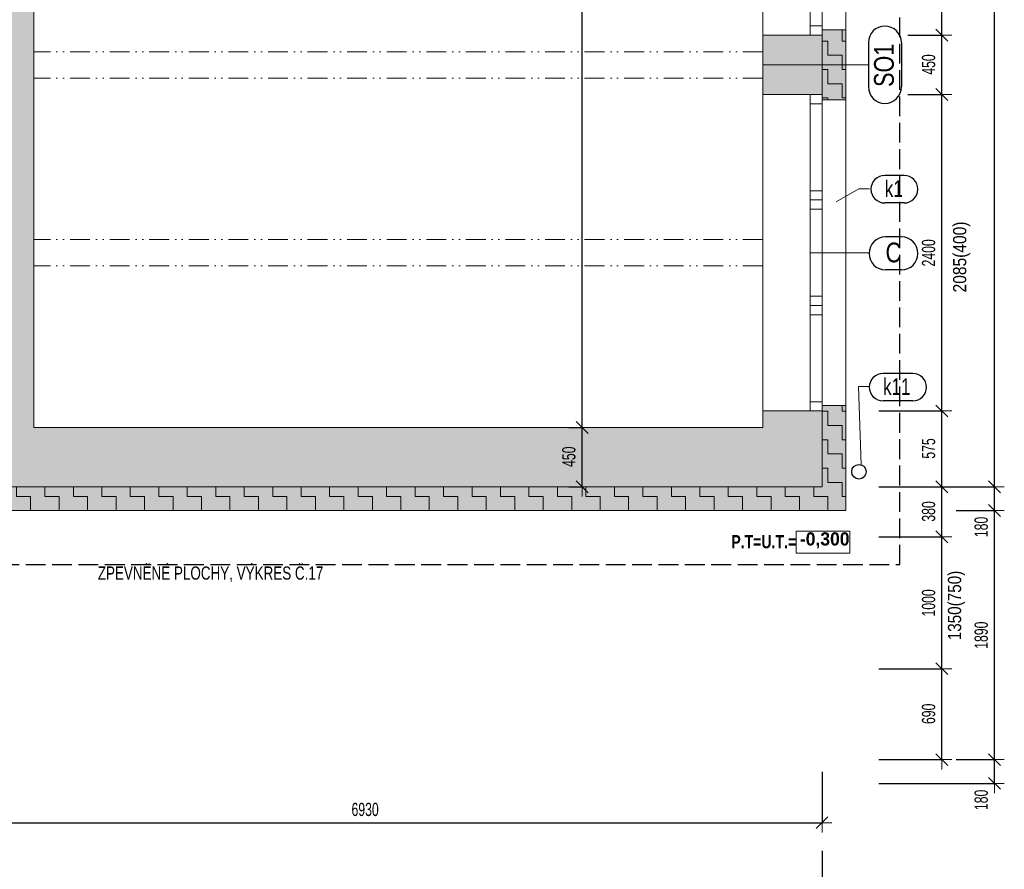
# Model space of a CAD drawing. Header units: millimetres. Extents: x -19372 to 59327, y -69634 to -42168.
# Tile 36 of 44: x 17521 to 24990, y -60498 to -54054. Entities that reach past the tile are written whole.
import ezdxf

# ---------------------------------------------------------------- set-up
doc = ezdxf.new("R2010")
doc.units = ezdxf.units.MM
doc.header["$PDMODE"] = 65
doc.linetypes.add('Carkovana 2x_1', pattern=[200, 150, -50])
doc.linetypes.add('JIS_09_15', pattern=[300, 150, -50, 0, -50, 0, -50])
for name, color, linetype, lineweight in [('XR$10$ZPEVNĚNÉ PLOCHY - ČÁRKOVANĚ_1', 7, 'Continuous', 25), ('XR$2$1.NP - STÁVAJÍCÍ_1', 7, 'Continuous', 25), ('XR$3$KOTY_1', 7, 'Continuous', 25), ('XR$5$OKNA + IZOLANT_1', 7, 'Continuous', 25), ('XR$7$1.NP - FILING_1', 7, 'Continuous', 25), ('XR$8$1.NP - NÁVRH_1', 7, 'Continuous', 25)]:
    doc.layers.add(name, color=color, linetype=linetype, lineweight=lineweight)
doc.styles.add('ARIAL', font='ARIAL.TTF')
doc.styles.add('ARIALNARROW', font='ARIALN.TTF')
doc.dimstyles.new('DIMSTYLE_10', dxfattribs={"dimtxt": 100, "dimasz": 150, "dimexe": 0, "dimexo": 0, "dimgap": 50, "dimtad": 2, "dimdec": 0, "dimrnd": 5, "dimzin": 12, "dimdsep": 46, "dimtxsty": 'ARIALNARROW', "dimblk1": 'ALL_ML_STRICH', "dimblk2": 'ALL_ML_STRICH', "dimsah": 1, "dimcen": 0, "dimclrd": 6, "dimclre": 6, "dimclrt": 6, "dimadec": 0, "dimazin": 0, "dimtfac": 1, "dimtdec": 0, "dimtix": 1, "dimtmove": 2, "dimatfit": 3, "dimfxl": 0, "dimtvp": 1.2, "dimtzin": 0, "dimlwd": 0, "dimlwe": 13, "dimarcsym": 0})
doc.dimstyles.new('DIMSTYLE_3', dxfattribs={"dimtxt": 100, "dimasz": 150, "dimexe": 0, "dimexo": 0, "dimgap": 50, "dimtad": 2, "dimdec": 0, "dimrnd": 5, "dimdsep": 46, "dimtxsty": 'ARIALNARROW', "dimblk1": 'ALL_ML_STRICH', "dimblk2": 'ALL_ML_STRICH', "dimsah": 1, "dimcen": 0, "dimclrd": 6, "dimclre": 6, "dimclrt": 6, "dimadec": 0, "dimazin": 0, "dimtfac": 1, "dimtdec": 0, "dimtix": 1, "dimtmove": 2, "dimatfit": 3, "dimfxl": 0, "dimtzin": 0, "dimlwd": 0, "dimlwe": 13, "dimarcsym": 0})
doc.dimstyles.new('DIMSTYLE_5', dxfattribs={"dimtxt": 100, "dimasz": 150, "dimexe": 0, "dimexo": 0, "dimgap": 50, "dimtad": 2, "dimdec": 0, "dimrnd": 5, "dimdsep": 46, "dimtxsty": 'ARIALNARROW', "dimblk1": 'ALL_ML_STRICH', "dimblk2": 'ALL_ML_STRICH', "dimsah": 1, "dimcen": 0, "dimclrd": 6, "dimclre": 6, "dimclrt": 6, "dimadec": 0, "dimazin": 0, "dimtfac": 1, "dimtdec": 0, "dimtix": 1, "dimtmove": 2, "dimatfit": 3, "dimfxl": 0, "dimtvp": 1.2, "dimtzin": 0, "dimlwd": 0, "dimlwe": 13, "dimarcsym": 0})
doc.dimstyles.new('DIMSTYLE_8', dxfattribs={"dimtxt": 100, "dimasz": 150, "dimexe": 0, "dimexo": 0, "dimgap": 50, "dimtad": 2, "dimdec": 0, "dimrnd": 5, "dimzin": 12, "dimdsep": 46, "dimtxsty": 'ARIALNARROW', "dimblk1": 'ALL_ML_STRICH', "dimblk2": 'ALL_ML_STRICH', "dimsah": 1, "dimcen": 0, "dimclrd": 6, "dimclre": 6, "dimclrt": 6, "dimadec": 0, "dimazin": 0, "dimtfac": 1, "dimtdec": 0, "dimtix": 1, "dimtmove": 2, "dimatfit": 3, "dimfxl": 0, "dimtzin": 0, "dimlwd": 0, "dimlwe": 13, "dimarcsym": 0})
pattern_1 = [(0, (216, 216), (108, 108), [108, -108]), (90, (216, 216), (-108, 108), [108, -108])]

# ---------------------------------------------------------------- blocks, each defined once
blk = doc.blocks.new('ALL_ML_STRICH')
at = {"color": 0, "linetype": 'ByBlock', "lineweight": -2}
for p, q in [((0, -0.5), (0, 0.5)), ((-1, 0), (0.5, 0)), ((-0.3, -0.3), (0.3, 0.3))]:
    blk.add_line(p, q, dxfattribs=at)
blk = doc.blocks.new('*D21')
at = {"layer": 'DEFPOINTS', "color": 6, "linetype": 'Continuous', "lineweight": 13}
for p in [(21766.3, -45921.7), (21786.8, -57146.7), (21786.8, -57146.7)]:
    blk.add_point(p, dxfattribs=at)
at = {"layer": 'XR$3$KOTY_1', "color": 6, "linetype": 'Continuous', "lineweight": -2}
for p, q in [((21866.3, -45921.7), (21786.8, -45921.7)), ((21786.8, -57146.7), (21786.8, -45921.7)), ((21686.8, -57146.7), (21786.8, -57146.7))]:
    blk.add_line(p, q, dxfattribs=at)
at = {"layer": 'XR$3$KOTY_1', "color": 6, "linetype": 'Continuous', "lineweight": 13, "xscale": 150, "yscale": 150, "zscale": 150}
for p, rotation in [((21786.8, -45921.7), 90), ((21786.8, -57146.7), 270)]:
    blk.add_blockref('ALL_ML_STRICH', p, dxfattribs=dict(at, rotation=rotation))
at = {"layer": 'XR$3$KOTY_1', "color": 6, "linetype": 'Continuous', "lineweight": 13, "insert": (21686.8, -51538.8), "char_height": 100, "width": 405.714, "attachment_point": 5, "rotation": 90, "style": 'ARIALNARROW'}
blk.add_mtext('\\W0.81;\\A1;{11225}', dxfattribs=at)
blk = doc.blocks.new('*D22')
at = {"layer": 'DEFPOINTS', "color": 6, "linetype": 'Continuous', "lineweight": 13}
for p in [(21786.8, -57146.7), (21786.8, -57596.7), (21786.8, -57596.7)]:
    blk.add_point(p, dxfattribs=at)
at = {"layer": 'XR$3$KOTY_1', "color": 6, "linetype": 'Continuous', "lineweight": -2}
for p, q in [((21686.8, -57146.7), (21786.8, -57146.7)), ((21786.8, -57596.7), (21786.8, -57146.7)), ((21686.8, -57596.7), (21786.8, -57596.7))]:
    blk.add_line(p, q, dxfattribs=at)
at = {"layer": 'XR$3$KOTY_1', "color": 6, "linetype": 'Continuous', "lineweight": 13, "xscale": 150, "yscale": 150, "zscale": 150}
for p, rotation in [((21786.8, -57146.7), 90), ((21786.8, -57596.7), 270)]:
    blk.add_blockref('ALL_ML_STRICH', p, dxfattribs=dict(at, rotation=rotation))
at = {"layer": 'XR$3$KOTY_1', "color": 6, "linetype": 'Continuous', "lineweight": 13, "insert": (21686.8, -57369.1), "char_height": 100, "width": 243.429, "attachment_point": 5, "rotation": 90, "style": 'ARIALNARROW'}
blk.add_mtext('\\W0.81;\\A1;{450}', dxfattribs=at)
blk = doc.blocks.new('*D117')
at = {"layer": 'DEFPOINTS', "color": 6, "linetype": 'Continuous', "lineweight": 13}
for p in [(23938.5, -57021.7), (23938.5, -57596.7), (24515.6, -57596.7)]:
    blk.add_point(p, dxfattribs=at)
at = {"layer": 'XR$3$KOTY_1', "color": 6, "linetype": 'Continuous', "lineweight": -2}
for p, q in [((24038.5, -57021.7), (24515.6, -57021.7)), ((24515.6, -57596.7), (24515.6, -57021.7)), ((24038.5, -57596.7), (24515.6, -57596.7))]:
    blk.add_line(p, q, dxfattribs=at)
at = {"layer": 'XR$3$KOTY_1', "color": 6, "linetype": 'Continuous', "lineweight": 13, "xscale": 150, "yscale": 150, "zscale": 150}
for p, rotation in [((24515.6, -57021.7), 90), ((24515.6, -57596.7), 270)]:
    blk.add_blockref('ALL_ML_STRICH', p, dxfattribs=dict(at, rotation=rotation))
at = {"layer": 'XR$3$KOTY_1', "color": 6, "linetype": 'Continuous', "lineweight": 13, "insert": (24415.6, -57306.6), "char_height": 100, "width": 243.429, "attachment_point": 5, "rotation": 90, "style": 'ARIALNARROW'}
blk.add_mtext('\\W0.81;\\A1;{575}', dxfattribs=at)
blk = doc.blocks.new('*D118')
at = {"layer": 'DEFPOINTS', "color": 6, "linetype": 'Continuous', "lineweight": 13}
for p in [(23938.5, -57596.7), (23938.5, -57976.7), (24515.6, -57976.7)]:
    blk.add_point(p, dxfattribs=at)
at = {"layer": 'XR$3$KOTY_1', "color": 6, "linetype": 'Continuous', "lineweight": -2}
for p, q in [((24038.5, -57596.7), (24515.6, -57596.7)), ((24515.6, -57976.7), (24515.6, -57596.7)), ((24038.5, -57976.7), (24515.6, -57976.7))]:
    blk.add_line(p, q, dxfattribs=at)
at = {"layer": 'XR$3$KOTY_1', "color": 6, "linetype": 'Continuous', "lineweight": 13, "xscale": 150, "yscale": 150, "zscale": 150}
for p, rotation in [((24515.6, -57596.7), 90), ((24515.6, -57976.7), 270)]:
    blk.add_blockref('ALL_ML_STRICH', p, dxfattribs=dict(at, rotation=rotation))
at = {"layer": 'XR$3$KOTY_1', "color": 6, "linetype": 'Continuous', "lineweight": 13, "insert": (24415.6, -57784.1), "char_height": 100, "width": 243.429, "attachment_point": 5, "rotation": 90, "style": 'ARIALNARROW'}
blk.add_mtext('\\W0.81;\\A1;{380}', dxfattribs=at)
blk = doc.blocks.new('*D122')
at = {"layer": 'DEFPOINTS', "color": 6, "linetype": 'Continuous', "lineweight": 13}
for p in [(23938.5, -51771.7), (24158.5, -54171.7), (24515.6, -54171.7)]:
    blk.add_point(p, dxfattribs=at)
at = {"layer": 'XR$3$KOTY_1', "color": 6, "linetype": 'Continuous', "lineweight": -2}
for p, q in [((24038.5, -51771.7), (24515.6, -51771.7)), ((24515.6, -54171.7), (24515.6, -51771.7)), ((24258.5, -54171.7), (24515.6, -54171.7))]:
    blk.add_line(p, q, dxfattribs=at)
at = {"layer": 'XR$3$KOTY_1', "color": 6, "linetype": 'Continuous', "lineweight": 13, "xscale": 150, "yscale": 150, "zscale": 150}
for p, rotation in [((24515.6, -51771.7), 90), ((24515.6, -54171.7), 270)]:
    blk.add_blockref('ALL_ML_STRICH', p, dxfattribs=dict(at, rotation=rotation))
at = {"layer": 'XR$3$KOTY_1', "color": 6, "linetype": 'Continuous', "lineweight": 13, "insert": (24415.6, -52972.7), "char_height": 100, "width": 324.571, "attachment_point": 5, "rotation": 90, "style": 'ARIALNARROW'}
blk.add_mtext('\\W0.81;\\A1;{2400}', dxfattribs=at)
blk = doc.blocks.new('*D123')
at = {"layer": 'DEFPOINTS', "color": 6, "linetype": 'Continuous', "lineweight": 13}
for p in [(24158.5, -54171.7), (24158.5, -54621.7), (24515.6, -54621.7)]:
    blk.add_point(p, dxfattribs=at)
at = {"layer": 'XR$3$KOTY_1', "color": 6, "linetype": 'Continuous', "lineweight": -2}
for p, q in [((24258.5, -54171.7), (24515.6, -54171.7)), ((24515.6, -54621.7), (24515.6, -54171.7)), ((24258.5, -54621.7), (24515.6, -54621.7))]:
    blk.add_line(p, q, dxfattribs=at)
at = {"layer": 'XR$3$KOTY_1', "color": 6, "linetype": 'Continuous', "lineweight": 13, "xscale": 150, "yscale": 150, "zscale": 150}
for p, rotation in [((24515.6, -54171.7), 90), ((24515.6, -54621.7), 270)]:
    blk.add_blockref('ALL_ML_STRICH', p, dxfattribs=dict(at, rotation=rotation))
at = {"layer": 'XR$3$KOTY_1', "color": 6, "linetype": 'Continuous', "lineweight": 13, "insert": (24415.6, -54394.1), "char_height": 100, "width": 243.429, "attachment_point": 5, "rotation": 90, "style": 'ARIALNARROW'}
blk.add_mtext('\\W0.81;\\A1;{450}', dxfattribs=at)
blk = doc.blocks.new('*D124')
at = {"layer": 'DEFPOINTS', "color": 6, "linetype": 'Continuous', "lineweight": 13}
for p in [(24158.5, -54621.7), (23938.5, -57021.7), (24515.6, -57021.7)]:
    blk.add_point(p, dxfattribs=at)
at = {"layer": 'XR$3$KOTY_1', "color": 6, "linetype": 'Continuous', "lineweight": -2}
for p, q in [((24258.5, -54621.7), (24515.6, -54621.7)), ((24515.6, -57021.7), (24515.6, -54621.7)), ((24038.5, -57021.7), (24515.6, -57021.7))]:
    blk.add_line(p, q, dxfattribs=at)
at = {"layer": 'XR$3$KOTY_1', "color": 6, "linetype": 'Continuous', "lineweight": 13, "xscale": 150, "yscale": 150, "zscale": 150}
for p, rotation in [((24515.6, -54621.7), 90), ((24515.6, -57021.7), 270)]:
    blk.add_blockref('ALL_ML_STRICH', p, dxfattribs=dict(at, rotation=rotation))
at = {"layer": 'XR$3$KOTY_1', "color": 6, "linetype": 'Continuous', "lineweight": 13, "insert": (24415.6, -55822.7), "char_height": 100, "width": 324.571, "attachment_point": 5, "rotation": 90, "style": 'ARIALNARROW'}
blk.add_mtext('\\W0.81;\\A1;{2400}', dxfattribs=at)
blk = doc.blocks.new('*D180')
at = {"layer": 'DEFPOINTS', "color": 6, "linetype": 'Continuous', "lineweight": 13}
for p in [(6877.2, -58976.7), (6877.2, -59666.7), (24515.6, -59666.7)]:
    blk.add_point(p, dxfattribs=at)
at = {"layer": 'XR$3$KOTY_1', "color": 6, "linetype": 'Continuous', "lineweight": -2}
for p, q in [((24038.5, -58976.7), (24515.6, -58976.7)), ((24515.6, -59666.7), (24515.6, -58976.7)), ((24038.5, -59666.7), (24515.6, -59666.7))]:
    blk.add_line(p, q, dxfattribs=at)
at = {"layer": 'XR$3$KOTY_1', "color": 6, "linetype": 'Continuous', "lineweight": 13, "xscale": 150, "yscale": 150, "zscale": 150}
for p, rotation in [((24515.6, -58976.7), 90), ((24515.6, -59666.7), 270)]:
    blk.add_blockref('ALL_ML_STRICH', p, dxfattribs=dict(at, rotation=rotation))
at = {"layer": 'XR$3$KOTY_1', "color": 6, "linetype": 'Continuous', "lineweight": 13, "insert": (24415.6, -59319.1), "char_height": 100, "width": 243.429, "attachment_point": 5, "rotation": 90, "style": 'ARIALNARROW'}
blk.add_mtext('\\W0.81;\\A1;{690}', dxfattribs=at)
blk = doc.blocks.new('*D181')
at = {"layer": 'DEFPOINTS', "color": 6, "linetype": 'Continuous', "lineweight": 13}
for p in [(23938.5, -57976.7), (6877.2, -58976.7), (24515.6, -58976.7)]:
    blk.add_point(p, dxfattribs=at)
at = {"layer": 'XR$3$KOTY_1', "color": 6, "linetype": 'Continuous', "lineweight": -2}
for p, q in [((24038.5, -57976.7), (24515.6, -57976.7)), ((24515.6, -58976.7), (24515.6, -57976.7)), ((24038.5, -58976.7), (24515.6, -58976.7))]:
    blk.add_line(p, q, dxfattribs=at)
at = {"layer": 'XR$3$KOTY_1', "color": 6, "linetype": 'Continuous', "lineweight": 13, "xscale": 150, "yscale": 150, "zscale": 150}
for p, rotation in [((24515.6, -57976.7), 90), ((24515.6, -58976.7), 270)]:
    blk.add_blockref('ALL_ML_STRICH', p, dxfattribs=dict(at, rotation=rotation))
at = {"layer": 'XR$3$KOTY_1', "color": 6, "linetype": 'Continuous', "lineweight": 13, "insert": (24415.6, -58477.7), "char_height": 100, "width": 324.571, "attachment_point": 5, "rotation": 90, "style": 'ARIALNARROW'}
blk.add_mtext('\\W0.81;\\A1;{1000}', dxfattribs=at)
blk = doc.blocks.new('*D217')
at = {"layer": 'DEFPOINTS', "color": 6, "linetype": 'Continuous', "lineweight": 13}
for p in [(23607.2, -57596.7), (7057.2, -59846.7), (7057.2, -61224.2)]:
    blk.add_point(p, dxfattribs=at)
at = {"layer": 'XR$3$KOTY_1', "color": 6, "linetype": 'Continuous', "lineweight": -2}
for p, q in [((7057.2, -60933.3), (7057.2, -61224.2)), ((23607.2, -60970.6), (23607.2, -61224.2)), ((7057.2, -61224.2), (23607.2, -61224.2))]:
    blk.add_line(p, q, dxfattribs=at)
at = {"layer": 'XR$3$KOTY_1', "color": 6, "linetype": 'Continuous', "lineweight": 13, "xscale": 150, "yscale": 150, "zscale": 150, "rotation": 180}
blk.add_blockref('ALL_ML_STRICH', (7057.2, -61224.2), dxfattribs=at)
at = {"layer": 'XR$3$KOTY_1', "color": 6, "linetype": 'Continuous', "lineweight": 13, "xscale": 150, "yscale": 150, "zscale": 150}
blk.add_blockref('ALL_ML_STRICH', (23607.2, -61224.2), dxfattribs=at)
at = {"layer": 'XR$3$KOTY_1', "color": 6, "linetype": 'Continuous', "lineweight": 13, "insert": (15327.5, -61124.2), "char_height": 100, "width": 405.714, "attachment_point": 5, "style": 'ARIALNARROW'}
blk.add_mtext('\\W0.81;\\A1;{16550}', dxfattribs=at)
blk = doc.blocks.new('*D218')
at = {"layer": 'DEFPOINTS', "color": 6, "linetype": 'Continuous', "lineweight": 13}
for p in [(23607.2, -57596.7), (23787.2, -57776.7), (23607.2, -61224.2)]:
    blk.add_point(p, dxfattribs=at)
at = {"layer": 'XR$3$KOTY_1', "color": 6, "linetype": 'Continuous', "lineweight": -2}
for p, q in [((23607.2, -60970.6), (23607.2, -61224.2)), ((23787.2, -60971), (23787.2, -61224.2)), ((23607.2, -61224.2), (23787.2, -61224.2))]:
    blk.add_line(p, q, dxfattribs=at)
at = {"layer": 'XR$3$KOTY_1', "color": 6, "linetype": 'Continuous', "lineweight": 13, "xscale": 150, "yscale": 150, "zscale": 150, "rotation": 180}
blk.add_blockref('ALL_ML_STRICH', (23607.2, -61224.2), dxfattribs=at)
at = {"layer": 'XR$3$KOTY_1', "color": 6, "linetype": 'Continuous', "lineweight": 13, "xscale": 150, "yscale": 150, "zscale": 150}
blk.add_blockref('ALL_ML_STRICH', (23787.2, -61224.2), dxfattribs=at)
at = {"layer": 'XR$3$KOTY_1', "color": 6, "linetype": 'Continuous', "lineweight": 13, "insert": (23482, -61124.2), "char_height": 100, "width": 243.429, "attachment_point": 5, "style": 'ARIALNARROW'}
blk.add_mtext('\\W0.81;\\A1;{180}', dxfattribs=at)
blk = doc.blocks.new('*D230')
at = {"layer": 'DEFPOINTS', "color": 6, "linetype": 'Continuous', "lineweight": 13}
for p in [(16677.2, -57596.7), (23607.2, -57596.7), (16677.2, -60144.9)]:
    blk.add_point(p, dxfattribs=at)
at = {"layer": 'XR$3$KOTY_1', "color": 6, "linetype": 'Continuous', "lineweight": -2}
for p, q in [((16677.2, -59760.3), (16677.2, -60144.9)), ((23607.2, -59760.3), (23607.2, -60144.9)), ((16677.2, -60144.9), (23607.2, -60144.9))]:
    blk.add_line(p, q, dxfattribs=at)
at = {"layer": 'XR$3$KOTY_1', "color": 6, "linetype": 'Continuous', "lineweight": 13, "xscale": 150, "yscale": 150, "zscale": 150, "rotation": 180}
blk.add_blockref('ALL_ML_STRICH', (16677.2, -60144.9), dxfattribs=at)
at = {"layer": 'XR$3$KOTY_1', "color": 6, "linetype": 'Continuous', "lineweight": 13, "xscale": 150, "yscale": 150, "zscale": 150}
blk.add_blockref('ALL_ML_STRICH', (23607.2, -60144.9), dxfattribs=at)
at = {"layer": 'XR$3$KOTY_1', "color": 6, "linetype": 'Continuous', "lineweight": 13, "insert": (20141.1, -60044.9), "char_height": 100, "width": 324.571, "attachment_point": 5, "style": 'ARIALNARROW'}
blk.add_mtext('\\W0.81;\\A1;{6930}', dxfattribs=at)
blk = doc.blocks.new('*D231')
at = {"layer": 'DEFPOINTS', "color": 6, "linetype": 'Continuous', "lineweight": 13}
for p in [(23607.2, -57596.7), (6877.2, -60774.2), (6877.2, -64073.2)]:
    blk.add_point(p, dxfattribs=at)
at = {"layer": 'XR$3$KOTY_1', "color": 6, "linetype": 'Continuous', "lineweight": -2}
for p, q in [((6877.2, -60358), (6877.2, -60774.2)), ((23607.2, -60358), (23607.2, -60774.2)), ((6877.2, -60774.2), (23607.2, -60774.2))]:
    blk.add_line(p, q, dxfattribs=at)
at = {"layer": 'XR$3$KOTY_1', "color": 6, "linetype": 'Continuous', "lineweight": 13, "xscale": 150, "yscale": 150, "zscale": 150, "rotation": 180}
blk.add_blockref('ALL_ML_STRICH', (6877.2, -60774.2), dxfattribs=at)
at = {"layer": 'XR$3$KOTY_1', "color": 6, "linetype": 'Continuous', "lineweight": 13, "xscale": 150, "yscale": 150, "zscale": 150}
blk.add_blockref('ALL_ML_STRICH', (23607.2, -60774.2), dxfattribs=at)
at = {"layer": 'XR$3$KOTY_1', "color": 6, "linetype": 'Continuous', "lineweight": 13, "insert": (15237.5, -60674.2), "char_height": 100, "width": 405.714, "attachment_point": 5, "style": 'ARIALNARROW'}
blk.add_mtext('\\W0.81;\\A1;{16730}', dxfattribs=at)
blk = doc.blocks.new('*D255')
at = {"layer": 'DEFPOINTS', "color": 6, "linetype": 'Continuous', "lineweight": 13}
for p in [(6877.2, -59666.7), (7057.2, -59846.7), (24914.6, -59846.7)]:
    blk.add_point(p, dxfattribs=at)
at = {"layer": 'XR$3$KOTY_1', "color": 6, "linetype": 'Continuous', "lineweight": -2}
for p, q in [((24624.3, -59666.7), (24914.6, -59666.7)), ((24914.6, -59846.7), (24914.6, -59666.7)), ((24038.5, -59846.7), (24914.6, -59846.7))]:
    blk.add_line(p, q, dxfattribs=at)
at = {"layer": 'XR$3$KOTY_1', "color": 6, "linetype": 'Continuous', "lineweight": 13, "xscale": 150, "yscale": 150, "zscale": 150}
for p, rotation in [((24914.6, -59666.7), 90), ((24914.6, -59846.7), 270)]:
    blk.add_blockref('ALL_ML_STRICH', p, dxfattribs=dict(at, rotation=rotation))
at = {"layer": 'XR$3$KOTY_1', "color": 6, "linetype": 'Continuous', "lineweight": 13, "insert": (24814.6, -59971.8), "char_height": 100, "width": 243.429, "attachment_point": 5, "rotation": 90, "style": 'ARIALNARROW'}
blk.add_mtext('\\W0.81;\\A1;{180}', dxfattribs=at)
blk = doc.blocks.new('*D256')
at = {"layer": 'DEFPOINTS', "color": 6, "linetype": 'Continuous', "lineweight": 13}
for p in [(23787.2, -57776.7), (6877.2, -59666.7), (24914.6, -59666.7)]:
    blk.add_point(p, dxfattribs=at)
at = {"layer": 'XR$3$KOTY_1', "color": 6, "linetype": 'Continuous', "lineweight": -2}
for p, q in [((24624.3, -57776.7), (24914.6, -57776.7)), ((24914.6, -59666.7), (24914.6, -57776.7)), ((24624.3, -59666.7), (24914.6, -59666.7))]:
    blk.add_line(p, q, dxfattribs=at)
at = {"layer": 'XR$3$KOTY_1', "color": 6, "linetype": 'Continuous', "lineweight": 13, "xscale": 150, "yscale": 150, "zscale": 150}
for p, rotation in [((24914.6, -57776.7), 90), ((24914.6, -59666.7), 270)]:
    blk.add_blockref('ALL_ML_STRICH', p, dxfattribs=dict(at, rotation=rotation))
at = {"layer": 'XR$3$KOTY_1', "color": 6, "linetype": 'Continuous', "lineweight": 13, "insert": (24814.6, -58722.7), "char_height": 100, "width": 324.571, "attachment_point": 5, "rotation": 90, "style": 'ARIALNARROW'}
blk.add_mtext('\\W0.81;\\A1;{1890}', dxfattribs=at)
blk = doc.blocks.new('*D257')
at = {"layer": 'DEFPOINTS', "color": 6, "linetype": 'Continuous', "lineweight": 13}
for p in [(23938.5, -57596.7), (23787.2, -57776.7), (24914.6, -57776.7)]:
    blk.add_point(p, dxfattribs=at)
at = {"layer": 'XR$3$KOTY_1', "color": 6, "linetype": 'Continuous', "lineweight": -2}
for p, q in [((24038.5, -57596.7), (24914.6, -57596.7)), ((24914.6, -57776.7), (24914.6, -57596.7)), ((24624.3, -57776.7), (24914.6, -57776.7))]:
    blk.add_line(p, q, dxfattribs=at)
at = {"layer": 'XR$3$KOTY_1', "color": 6, "linetype": 'Continuous', "lineweight": 13, "xscale": 150, "yscale": 150, "zscale": 150}
for p, rotation in [((24914.6, -57596.7), 90), ((24914.6, -57776.7), 270)]:
    blk.add_blockref('ALL_ML_STRICH', p, dxfattribs=dict(at, rotation=rotation))
at = {"layer": 'XR$3$KOTY_1', "color": 6, "linetype": 'Continuous', "lineweight": 13, "insert": (24814.6, -57901.8), "char_height": 100, "width": 243.429, "attachment_point": 5, "rotation": 90, "style": 'ARIALNARROW'}
blk.add_mtext('\\W0.81;\\A1;{180}', dxfattribs=at)
blk = doc.blocks.new('*D258')
at = {"layer": 'DEFPOINTS', "color": 6, "linetype": 'Continuous', "lineweight": 13}
for p in [(23607.2, -45471.7), (23938.5, -57596.7), (24914.6, -57596.7)]:
    blk.add_point(p, dxfattribs=at)
at = {"layer": 'XR$3$KOTY_1', "color": 6, "linetype": 'Continuous', "lineweight": -2}
for p, q in [((24038.5, -45471.7), (24914.6, -45471.7)), ((24914.6, -57596.7), (24914.6, -45471.7)), ((24038.5, -57596.7), (24914.6, -57596.7))]:
    blk.add_line(p, q, dxfattribs=at)
at = {"layer": 'XR$3$KOTY_1', "color": 6, "linetype": 'Continuous', "lineweight": 13, "xscale": 150, "yscale": 150, "zscale": 150}
for p, rotation in [((24914.6, -45471.7), 90), ((24914.6, -57596.7), 270)]:
    blk.add_blockref('ALL_ML_STRICH', p, dxfattribs=dict(at, rotation=rotation))
at = {"layer": 'XR$3$KOTY_1', "color": 6, "linetype": 'Continuous', "lineweight": 13, "insert": (24814.6, -51538.8), "char_height": 100, "width": 405.714, "attachment_point": 5, "rotation": 90, "style": 'ARIALNARROW'}
blk.add_mtext('\\W0.81;\\A1;{12125}', dxfattribs=at)
blk = doc.blocks.new('KOMPLEXNÍ OBJEKT_51')
at = {"layer": 'XR$5$OKNA + IZOLANT_1', "color": 7, "linetype": 'Continuous', "lineweight": 13}
for p, q in [((23607.2, -54171.7), (23607.2, -54131.7)), ((23607.2, -54131.7), (23787.2, -54131.7))]:
    blk.add_line(p, q, dxfattribs=at)
blk = doc.blocks.new('KOMPLEXNÍ OBJEKT_52')
at = {"layer": 'XR$5$OKNA + IZOLANT_1', "color": 7, "linetype": 'Continuous', "lineweight": 13}
for p, q in [((23607.2, -54621.7), (23607.2, -54661.7)), ((23607.2, -54661.7), (23787.2, -54661.7))]:
    blk.add_line(p, q, dxfattribs=at)
blk = doc.blocks.new('KOMPLEXNÍ OBJEKT_53')
at = {"layer": 'XR$5$OKNA + IZOLANT_1', "color": 7, "linetype": 'Continuous', "lineweight": 13}
for p, q in [((23607.2, -57021.7), (23607.2, -56981.7)), ((23607.2, -56981.7), (23787.2, -56981.7))]:
    blk.add_line(p, q, dxfattribs=at)

msp = doc.modelspace()

# ---------------------------------------------------------------- hatches: boundary and pattern name
at = {"layer": 'XR$7$1.NP - FILING_1', "linetype": 'Continuous', "lineweight": 13}
for points in [[(23157.2, -57146.7), (17627.2, -57146.7), (17627.2, -53466.7), (17177.2, -53466.7), (17177.2, -53566.7), (16277.2, -53566.7), (16277.2, -54016.7), (14477.2, -54016.7), (14477.2, -53566.7), (13477.2, -53566.7), (13477.2, -54166.7), (15377.2, -54166.7), (15377.2, -54266.7), (15477.2, -54266.7), (15477.2, -54166.7), (17177.2, -54166.7), (17177.2, -56646.7), (16677.2, -57146.7), (16677.2, -57596.7), (23607.2, -57596.7), (23607.2, -57021.7), (23157.2, -57021.7)], [(23157.2, -54621.7), (23607.2, -54621.7), (23607.2, -54171.7), (23157.2, -54171.7)]]:
    msp.add_hatch(color=254, dxfattribs=at).paths.add_polyline_path(points)
for points in [[(23607.2, -54131.7), (23607.2, -54661.7), (23787.2, -54661.7), (23787.2, -54131.7)], [(23607.2, -56981.7), (23607.2, -57596.7), (16637.2, -57596.7), (16637.2, -57776.7), (23787.2, -57776.7), (23787.2, -56981.7)]]:
    msp.add_hatch(color=11, dxfattribs=at).paths.add_polyline_path(points, flags=0)
h = msp.add_hatch(dxfattribs=at)
h.set_pattern_fill('VZOR', scale=108, style=0, pattern_type=2)
h.set_pattern_definition(pattern_1)
h.paths.add_polyline_path([(23607.2, -54131.7), (23607.2, -54661.7), (23787.2, -54661.7), (23787.2, -54131.7)], flags=0)
h = msp.add_hatch(dxfattribs=at)
h.set_pattern_fill('VZOR', scale=108, style=0, pattern_type=2)
h.set_pattern_definition(pattern_1)
h.paths.add_polyline_path([(23607.2, -56981.7), (23607.2, -57596.7), (16637.2, -57596.7), (16637.2, -57776.7), (23787.2, -57776.7), (23787.2, -56981.7)], flags=0)

# ---------------------------------------------------------------- linework, layer by layer
at = {"layer": 'XR$10$ZPEVNĚNÉ PLOCHY - ČÁRKOVANĚ_1', "color": 204, "linetype": 'Carkovana 2x_1', "lineweight": 25}
for p, q in [((24197.2, -58186.7), (24197.2, -44881.7)), ((8567.2, -58186.7), (24197.2, -58186.7))]:
    msp.add_line(p, q, dxfattribs=at)
at = {"layer": 'XR$2$1.NP - STÁVAJÍCÍ_1', "color": 8, "linetype": 'Continuous', "lineweight": 13}
for p, q in [((23157.2, -51771.7), (23157.2, -54171.7)), ((23157.2, -54621.7), (23157.2, -57021.7))]:
    msp.add_line(p, q, dxfattribs=at)
at = {"layer": 'XR$2$1.NP - STÁVAJÍCÍ_1', "color": 8, "linetype": 'Continuous', "lineweight": 18}
for p, q in [((17627.2, -53466.7), (17627.2, -57146.7)), ((23157.2, -54171.7), (23607.2, -54171.7)), ((23157.2, -54171.7), (23157.2, -54621.7)), ((23607.2, -54171.7), (23607.2, -54621.7)), ((23157.2, -54621.7), (23607.2, -54621.7)), ((23157.2, -57021.7), (23157.2, -57146.7)), ((23157.2, -57021.7), (23607.2, -57021.7)), ((23607.2, -57021.7), (23607.2, -57596.7)), ((23157.2, -57146.7), (17627.2, -57146.7)), ((23607.2, -57596.7), (16677.2, -57596.7))]:
    msp.add_line(p, q, dxfattribs=at)
at = {"layer": 'XR$2$1.NP - STÁVAJÍCÍ_1', "color": 8, "linetype": 'JIS_09_15', "lineweight": 13}
for p, q in [((23157.2, -54296.7), (17627.2, -54296.7)), ((23157.2, -54496.7), (17627.2, -54496.7)), ((23157.2, -55721.7), (17627.2, -55721.7)), ((23157.2, -55921.7), (17627.2, -55921.7))]:
    msp.add_line(p, q, dxfattribs=at)
at = {"layer": 'XR$3$KOTY_1', "color": 3, "linetype": 'Continuous', "lineweight": 25}
for p, q in [((23958.6, -54228.2), (23958.6, -54563.7)), ((24208.6, -54228.2), (24208.6, -54563.7)), ((24229.7, -55236), (24082.2, -55236)), ((24229.7, -55444.4), (24082.2, -55444.4)), ((24209.6, -55701.7), (24088.6, -55701.7)), ((24209.6, -55951.7), (24088.6, -55951.7)), ((24294.8, -56737.1), (24069.6, -56737.1)), ((24294.8, -56945.5), (24069.6, -56945.5))]:
    msp.add_line(p, q, dxfattribs=at)
at = {"layer": 'XR$3$KOTY_1', "color": 3, "linetype": 'Continuous', "lineweight": 13}
for p, q in [((23958.6, -54396.7), (23157.2, -54396.7)), ((23887, -55336), (23714.8, -55435.1)), ((23967, -55336), (23887, -55336)), ((23963.6, -55821.7), (23517.2, -55821.7)), ((23963.6, -56837.1), (23883.6, -56837.1)), ((23883.6, -56837.1), (23903, -57430.6))]:
    msp.add_line(p, q, dxfattribs=at)
at = {"layer": 'XR$3$KOTY_1', "color": 6, "linetype": 'Continuous', "lineweight": 13}
msp.add_lwpolyline([(23410, -58101.5), (23817.2, -58101.5), (23817.2, -57934.9), (23410, -57934.9), (23410, -58101.5)], dxfattribs=at)
at = {"layer": 'XR$3$KOTY_1', "color": 3, "linetype": 'Continuous', "lineweight": 25}
for centre, radius, start, end in [((24083.6, -54228.2), 125, 0, 180), ((24083.6, -54563.7), 125, 180, 0), ((24082.2, -55340.2), 104.2, 90, 270), ((24229.7, -55340.2), 104.2, 270, 90), ((24088.6, -55826.7), 125, 90, 270), ((24209.6, -55826.7), 125, 270, 90), ((24069.6, -56841.3), 104.2, 90, 270), ((24294.8, -56841.3), 104.2, 270, 90)]:
    msp.add_arc(centre, radius, start, end, dxfattribs=at)
at = {"layer": 'XR$5$OKNA + IZOLANT_1', "color": 132, "linetype": 'Continuous', "lineweight": 13}
for p, q in [((23517.2, -51771.7), (23517.2, -54171.7)), ((23607.2, -51771.7), (23607.2, -54171.7)), ((23517.2, -54101.7), (23607.2, -54101.7)), ((23517.2, -54621.7), (23517.2, -57021.7)), ((23607.2, -54621.7), (23607.2, -57021.7)), ((23517.2, -54691.7), (23607.2, -54691.7)), ((23517.2, -55351.7), (23607.2, -55351.7)), ((23517.2, -55421.7), (23607.2, -55421.7)), ((23517.2, -55491.7), (23607.2, -55491.7)), ((23517.2, -56151.7), (23607.2, -56151.7)), ((23517.2, -56221.7), (23607.2, -56221.7)), ((23517.2, -56291.7), (23607.2, -56291.7)), ((23517.2, -56951.7), (23607.2, -56951.7))]:
    msp.add_line(p, q, dxfattribs=at)
at = {"layer": 'XR$5$OKNA + IZOLANT_1', "color": 7, "linetype": 'Continuous', "lineweight": 13}
for p, q in [((23787.2, -54131.7), (23787.2, -51811.7)), ((23787.2, -54131.7), (23787.2, -54661.7)), ((23787.2, -56981.7), (23787.2, -54661.7)), ((23787.2, -56981.7), (23787.2, -57776.7)), ((23787.2, -57776.7), (16637.2, -57776.7))]:
    msp.add_line(p, q, dxfattribs=at)
at = {"layer": 'XR$8$1.NP - NÁVRH_1', "color": 7, "linetype": 'Continuous', "lineweight": 25}
msp.add_circle((23887.2, -57483.3), 55, dxfattribs=at)

# ---------------------------------------------------------------- block references
at = {"layer": 'XR$5$OKNA + IZOLANT_1', "color": 7, "linetype": 'Continuous', "lineweight": 13}
for name in ['KOMPLEXNÍ OBJEKT_51', 'KOMPLEXNÍ OBJEKT_52', 'KOMPLEXNÍ OBJEKT_53']:
    msp.add_blockref(name, (0, 0), dxfattribs=at)

# ---------------------------------------------------------------- texts
at = {"layer": 'XR$3$KOTY_1', "color": 3, "linetype": 'Continuous', "lineweight": 25, "insert": (24153.6, -54563.7), "char_height": 150, "width": 393.631, "attachment_point": 7, "rotation": 90, "style": 'ARIAL'}
msp.add_mtext('\\W0.78;SO1', dxfattribs=at)
at = {"layer": 'XR$3$KOTY_1', "color": 3, "linetype": 'Continuous', "lineweight": 25, "attachment_point": 7, "style": 'ARIAL'}
for s, insert, char_height, width in [('\\W0.75;k1', (24082.2, -55398.5), 125, 194.675), ('\\W0.79;C', (24088.6, -55896.7), 150, 180.285), ('\\W0.74;k11', (24069.6, -56899.6), 125, 271.783)]:
    msp.add_mtext(s, dxfattribs=dict(at, insert=insert, char_height=char_height, width=width))
at = {"layer": 'XR$3$KOTY_1', "color": 6, "linetype": 'Continuous', "lineweight": 18, "char_height": 100, "attachment_point": 5, "rotation": 90, "style": 'ARIALNARROW'}
for s, insert, width in [('\\W1.03;2085(400)', (24666, -55854), 588.391), ('\\W1.01;1350(750)', (24627, -58497.6), 587.791)]:
    msp.add_mtext(s, dxfattribs=dict(at, insert=insert, width=width))
at = {"layer": 'XR$3$KOTY_1', "color": 7, "linetype": 'Continuous', "lineweight": 18, "insert": (18113.3, -58320), "char_height": 100, "width": 1770.04, "attachment_point": 7, "style": 'ARIALNARROW'}
msp.add_mtext('\\W0.89;ZPEVNĚNÉ PLOCHY, VÝKRES Č.17', dxfattribs=at)
at = {"layer": 'XR$3$KOTY_1', "color": 6, "linetype": 'Continuous', "lineweight": 13, "char_height": 100, "attachment_point": 7, "style": 'ARIALNARROW'}
for s, insert, width in [('\\W0.93;\\fArial Narrow|i0|b1|c0|p0;P.T=U.T.=', (22919.1, -58064.9), 537.264), ('\\W1.16;\\fArial Narrow|i0|b1|c0|p0;-0,300', (23438.9, -58064.9), 436.276)]:
    msp.add_mtext(s, dxfattribs=dict(at, insert=insert, width=width))

# ---------------------------------------------------------------- dimensions: what is measured, and where the dimension line sits
at = {"layer": 'XR$3$KOTY_1', "color": 6, "linetype": 'Continuous', "lineweight": 13}
for base, p1, p2, dimstyle, picture, middle in [((24914.6, -45471.7), (24038.5, -57596.7), (24038.5, -45471.7), 'DIMSTYLE_3', '*D258', (24814.6, -51538.8)), ((21786.8, -45921.7), (21686.8, -57146.7), (21866.3, -45921.7), 'DIMSTYLE_3', '*D21', (21686.8, -51538.8)), ((24515.6, -51771.7), (24258.5, -54171.7), (24038.5, -51771.7), 'DIMSTYLE_3', '*D122', (24415.6, -52972.7)), ((24515.6, -54171.7), (24258.5, -54621.7), (24258.5, -54171.7), 'DIMSTYLE_3', '*D123', (24415.6, -54394.1)), ((24515.6, -54621.7), (24038.5, -57021.7), (24258.5, -54621.7), 'DIMSTYLE_3', '*D124', (24415.6, -55822.7)), ((24515.6, -57021.7), (24038.5, -57596.7), (24038.5, -57021.7), 'DIMSTYLE_3', '*D117', (24415.6, -57306.6)), ((21786.8, -57146.7), (21686.8, -57596.7), (21686.8, -57146.7), 'DIMSTYLE_3', '*D22', (21686.8, -57369.1)), ((24914.6, -57596.7), (24624.3, -57776.7), (24038.5, -57596.7), 'DIMSTYLE_5', '*D257', (24814.6, -57901.8)), ((24515.6, -57596.7), (24038.5, -57976.7), (24038.5, -57596.7), 'DIMSTYLE_3', '*D118', (24415.6, -57784.1)), ((24914.6, -57776.7), (24624.3, -59666.7), (24624.3, -57776.7), 'DIMSTYLE_3', '*D256', (24814.6, -58722.7)), ((24515.6, -57976.7), (24038.5, -58976.7), (24038.5, -57976.7), 'DIMSTYLE_3', '*D181', (24415.6, -58477.7)), ((24515.6, -58976.7), (24038.5, -59666.7), (24038.5, -58976.7), 'DIMSTYLE_3', '*D180', (24415.6, -59319.1)), ((24914.6, -59666.7), (24038.5, -59846.7), (24624.3, -59666.7), 'DIMSTYLE_5', '*D255', (24814.6, -59971.8))]:
    dim = msp.add_linear_dim(base=base, p1=p1, p2=p2, angle=90, dimstyle=dimstyle, override={"dimpost": '<>', "dimclrd": 6, "dimclre": 6, "dimclrt": 6, "dimlwd": 0, "dimlwe": 13}, dxfattribs=at)
    dim.commit()
    dim.dimension.update_dxf_attribs({"geometry": picture, "text_midpoint": middle, "dimtype": 160})
for base, p1, p2, dimstyle, picture, middle in [((23607.2, -60774.2), (6877.2, -60358), (23607.2, -60358), 'DIMSTYLE_3', '*D231', (15237.5, -60674.2)), ((23607.2, -61224.2), (7057.2, -60933.3), (23607.2, -60970.6), 'DIMSTYLE_8', '*D217', (15327.5, -61124.2)), ((23607.2, -60144.9), (16677.2, -59760.3), (23607.2, -59760.3), 'DIMSTYLE_3', '*D230', (20141.1, -60044.9)), ((23787.2, -61224.2), (23607.2, -60970.6), (23787.2, -60971), 'DIMSTYLE_10', '*D218', (23482, -61124.2))]:
    dim = msp.add_linear_dim(base=base, p1=p1, p2=p2, dimstyle=dimstyle, override={"dimpost": '<>', "dimclrd": 6, "dimclre": 6, "dimclrt": 6, "dimlwd": 0, "dimlwe": 13}, dxfattribs=at)
    dim.commit()
    dim.dimension.update_dxf_attribs({"geometry": picture, "text_midpoint": middle, "dimtype": 160})

doc.saveas('drawing.dxf')
